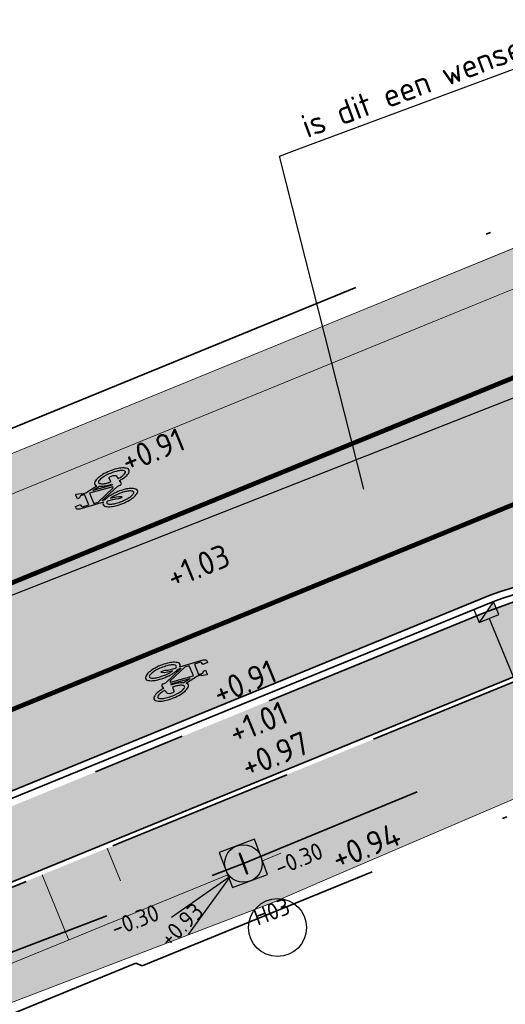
# Model space of a CAD drawing. Header units: metres. Extents: x 132493 to 134960, y 502695 to 503907.
# Tile 70 of 144: x 133284 to 133295, y 503102 to 503123. Entities that reach past the tile are written whole.
import ezdxf
from ezdxf import colors
from ezdxf.entities.mleader import LeaderData, LeaderLine
from ezdxf.enums import TextEntityAlignment as Align
from ezdxf.math import Vec2, Vec3

# ---------------------------------------------------------------- set-up
doc = ezdxf.new("R2010")
doc.units = ezdxf.units.M
for name, pattern in [('RI-HWA_KOLKAANSLUITING', [4.3, 2.5, -1.8]), ('RI-HWA_PVC', [6.4, 4, -2.4]), ('VH-OPSLUITBAND_100X200', [16, 8, -2, 4, -2]), ('VH-TROTTOIRBAND_130-150', [15, 5, -2, 2, -2, 2, -2]), ('VW-1-1_STREEP', [2, 1, -1]), ('XX-PROJECTGRENS', [18, 12, -3, 0, -3])]:
    doc.linetypes.add(name, pattern=pattern)
doc.layers.get('Defpoints').update_dxf_attribs({"color": 3})
for name, color, linetype, lineweight, plot in [('ARC-hoev-btt-300x300x45-grijs-nieuw', 8, 'Continuous', 18, False), ('ARC-hoev-fietsstrook-plateau-drempel-afalt rood', 241, 'Continuous', 18, False), ('ARC-hoev-gras zaaien', 73, 'Continuous', 35, False), ('ARC-hoev-nieuw-asfalt-streetprint', 215, 'Continuous', 35, False)]:
    doc.layers.add(name, color=color, linetype=linetype, lineweight=lineweight, plot=plot)
for name, color, linetype, lineweight in [('N-WE-GW-GRONDWERKLIJN_TEEN-G', 3, 'Continuous', 20), ('N-WE-GW-TALUDARCERING-S', 252, 'Continuous', 25), ('N-WE-GW-TALUDARCERING_KORT-G', 252, 'Continuous', 20), ('N-WE-GW-TALUDARCERING_LANG-G', 252, 'Continuous', 18), ('N-WE-KG-GRENS_WERKGRENS-G', 5, 'XX-PROJECTGRENS', 35), ('N-WE-RI-HWA_KOLKAANSLUITING_PVC_125-G', 160, 'RI-HWA_KOLKAANSLUITING', 25), ('N-WE-RI-HWA_PUTNUMMER-S', 150, 'Continuous', 25), ('N-WE-RI-HWA_RIOOLPUT-S', 150, 'Continuous', 25), ('N-WE-RI-HWA_STROOMRICHTING-S', 150, 'Continuous', 25), ('N-WE-RI-HWA_TRANSPORTLEIDING_PVC_200-G', 150, 'RI-HWA_PVC', 35), ('N-WE-RI-KOLK-S', 150, 'Continuous', 25), ('N-WE-VH-GOOT_TEGEL-G', 170, 'Continuous', 35), ('N-WE-VH-KANTOPSLUITING_OPSLUITBAND_100X200-G', 150, 'VH-OPSLUITBAND_100X200', 35), ('N-WE-VH-KANTOPSLUITING_TROTTOIRBAND_130 150-G', 210, 'VH-TROTTOIRBAND_130-150', 35), ('N-WE-VH-KANTOPSLUITING_VOORKANTBAND-G', 7, 'Continuous', 35), ('N-WE-VH-KANTVERHARDING-G', 2, 'Continuous', 18), ('N-WE-VW-MARKERING_LANGS_STREEP_11_010-G', 7, 'VW-1-1_STREEP', 13), ('N-WE-VW-MARKERING_SYMBOOL-S', 7, 'Continuous', 25), ('X-XX-AL-AANPIJLING-T25', 7, 'Continuous', 25), ('X-XX-AL-DETAIL1-T25', 7, 'Continuous', 25)]:
    doc.layers.add(name, color=color, linetype=linetype, lineweight=lineweight)
doc.styles.add('NLCS-ISO', font='NLCS-ISO.ttf')
doc.styles.add('NLCS-ISO-M200-T25', font='NLCS-ISO.ttf', dxfattribs={"height": 0.5})

# ---------------------------------------------------------------- blocks, each defined once
blk = doc.blocks.new('N-SRI-KOLK_TROTTOIR-SO')
blk.add_hatch(color=256).paths.add_polyline_path([(1.125000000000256, 1.499999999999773), (-1.124999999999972, 1.499999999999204), (-1.124999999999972, 5.684341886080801e-13)])
blk.add_line((-1.124999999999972, 0), (1.124999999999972, 1.499999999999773))
at = {"flags": 128}
blk.add_lwpolyline([(-1.124999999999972, 0), (1.124999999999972, 0), (1.124999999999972, 1.499999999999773), (-1.124999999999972, 1.499999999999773)], close=True, dxfattribs=at)
blk = doc.blocks.new('SRI-PUT_INSPECTIE-SO')
at = {"lineweight": -3, "flags": 128}
blk.add_lwpolyline([(-1.999999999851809, -2.000000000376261), (2.000000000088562, -2.000000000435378), (2.000000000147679, 1.999999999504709), (-2.00000000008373, 1.999999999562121)], close=True, dxfattribs=at)
at = {"lineweight": -3, "ltscale": 1.5}
blk.add_circle((0, -7.105427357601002e-14), 1.999999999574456, dxfattribs=at)
at = {"ltscale": 0.1, "style": 'NLCS-ISO'}
blk.add_text('I', height=2.5, dxfattribs=at).set_placement((-0.002795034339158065, -0.007140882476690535), align=Align.MIDDLE_CENTER)
blk = doc.blocks.new('*U373')
for q in [(-9.182450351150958, -2.73771903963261), (-8.161718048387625, -5.019846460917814)]:
    blk.add_line((-1.825701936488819, -0.8165858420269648), q)
blk.add_circle((1.023271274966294, -7.661121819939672), 3.090853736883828)
at = {"ltscale": 0.1, "style": 'NLCS-ISO'}
blk.add_attdef('PUTHGT', text='', height=1.8, rotation=24.09764379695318, dxfattribs=at).set_placement((-10.91351207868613, -4.911924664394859), align=Align.MIDDLE_LEFT)
blk.add_attdef('PUTNR', text='', height=1.8, dxfattribs=at).set_placement((1.023271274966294, -5.861121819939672), align=Align.MIDDLE_CENTER)
blk = doc.blocks.new('*U368')
at = {"ltscale": 0.1, "style": 'NLCS-ISO'}
for tag, p in [('MAT', (-1, 0.5000000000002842)), ('BOBL', (-142.0046382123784, -3.239999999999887))]:
    blk.add_attdef(tag, text='', height=1.8, dxfattribs=at).set_placement(p, align=Align.BOTTOM_RIGHT)
for tag, p in [('DIA', (1, 0.5000000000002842)), ('BOBR', (134.9815208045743, -3.24))]:
    blk.add_attdef(tag, text='', height=1.8, dxfattribs=at).set_placement(p, align=Align.BOTTOM_LEFT)
blk.add_attdef('JVA', text='', height=1.8, dxfattribs=at).set_placement((0, -0.9999999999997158), align=Align.TOP_CENTER)
blk = doc.blocks.new('*U375')
at = {"ltscale": 0.1, "style": 'NLCS-ISO'}
for tag, p in [('MAT', (-1, 0.5000000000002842)), ('BOBL', (-105.1972460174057, -3.239999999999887))]:
    blk.add_attdef(tag, text='', height=1.8, dxfattribs=at).set_placement(p, align=Align.BOTTOM_RIGHT)
for tag, p in [('DIA', (1, 0.5000000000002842)), ('BOBR', (101.6619406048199, -3.24))]:
    blk.add_attdef(tag, text='', height=1.8, dxfattribs=at).set_placement(p, align=Align.BOTTOM_LEFT)
blk.add_attdef('JVA', text='', height=1.8, dxfattribs=at).set_placement((0, -0.9999999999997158), align=Align.TOP_CENTER)
blk = doc.blocks.new('*U377')
at = {"layer": 'N-WE-GW-TALUDARCERING_KORT-G'}
blk.add_line((133286.253163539, 503105.1148303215), (133286.5370560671, 503104.4206365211), dxfattribs=at)
at = {"layer": 'N-WE-GW-TALUDARCERING_LANG-G'}
blk.add_line((133284.8647759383, 503104.5470452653), (133285.4325609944, 503103.1586576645), dxfattribs=at)
blk = doc.blocks.new('N-SVW-MARKERING_SYMBOOL_FIETS_1.35')
h = blk.add_hatch(color=256)
h.paths.add_polyline_path([(-0.04499837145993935, 1.349999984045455), (-0.06976901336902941, 1.349999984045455), (-0.06976901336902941, 1.35), (-0.0945396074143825, 1.35, 0.2360683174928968), (-0.1193102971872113, 1.325229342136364), (-0.131695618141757, 1.288073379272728), (-0.1832587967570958, 0.7663029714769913, 0.006813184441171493), (-0.1885121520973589, 0.7728116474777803, 0.2231196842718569), (-0.2307781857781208, 0.7926605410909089, 0.2231196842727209), (-0.2730442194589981, 0.7728116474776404, 0.09064812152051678), (-0.3271133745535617, 0.6765780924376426, 0.04745077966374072), (-0.3555239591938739, 0.5585754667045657, 0.03537354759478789), (-0.3670167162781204, 0.3963302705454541, 0.03537354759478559), (-0.3555239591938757, 0.2340850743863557, 0.04745077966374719), (-0.3271133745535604, 0.1160824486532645, 0.09064812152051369), (-0.2730442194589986, 0.01984889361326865, 0.2231196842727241), (-0.2307781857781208, -2.710505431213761e-20, 0.223119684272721), (-0.1885121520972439, 0.01984889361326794, 0.0906481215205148), (-0.1344429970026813, 0.116082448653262, 0.04745077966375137), (-0.1060324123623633, 0.2340850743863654, 0.03537354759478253), (-0.0945396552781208, 0.3963302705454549, 0.03537354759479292), (-0.1060324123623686, 0.5585754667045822, 0.04745077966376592), (-0.1344429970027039, 0.6765780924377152, 0.038863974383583), (-0.1533803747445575, 0.7202944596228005), (-0.1478054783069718, 0.7834766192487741), (0.01692823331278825, 0.3546412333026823), (0.01692823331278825, 0.2972477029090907, 0.5446649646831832), (0.05408419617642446, 0.2600917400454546), (0.1103382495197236, 0.2722041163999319, 0.008345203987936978), (0.1151182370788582, 0.2340850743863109, 0.04745077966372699), (0.1435288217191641, 0.1160824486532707, 0.09064812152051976), (0.1975979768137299, 0.01984889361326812, 0.2231196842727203), (0.2398640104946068, -2.710505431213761e-20, 0.2231196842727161), (0.2821300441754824, 0.01984889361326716, 0.09064812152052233), (0.336199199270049, 0.1160824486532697, 0.04745077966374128), (0.3646097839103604, 0.2340850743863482, 0.03537354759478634), (0.376102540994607, 0.3963302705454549, 0.03537354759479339), (0.3646097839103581, 0.5585754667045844, 0.04745077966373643), (0.3361991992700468, 0.6765780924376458, 0.09064812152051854), (0.2821300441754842, 0.7728116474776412, 0.22311968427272), (0.2398640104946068, 0.7926605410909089, 0.2231196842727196), (0.1975979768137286, 0.7728116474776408, 0.006813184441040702), (0.1923446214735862, 0.7663029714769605), (0.1407814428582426, 1.040366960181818), (0.1531667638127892, 1.139449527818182), (0.165552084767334, 1.127064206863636), (0.1903227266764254, 1.238532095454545, 0.5489458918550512), (0.1779374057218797, 1.25091741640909), (0.091240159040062, 1.25091741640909), (0.091240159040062, 1.201376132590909), (0.1226163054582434, 1.169999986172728), (0.1160108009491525, 1.077522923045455), (-0.1218602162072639, 1.077522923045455), (-0.1098166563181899, 1.214016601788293, -0.2817769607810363), (-0.06976901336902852, 1.238532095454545), (-0.04499837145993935, 1.238532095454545)])
h.paths.add_polyline_path([(0.1036254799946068, 0.9660550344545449), (0.04169887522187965, 0.4582568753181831), (0.01692823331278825, 0.4582568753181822), (-0.1403706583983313, 0.8677379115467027), (-0.131695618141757, 0.966055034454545)], flags=16)
h.paths.add_polyline_path([(0.1283961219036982, 0.8793577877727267), (0.1608345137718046, 0.7171658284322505, 0.03598583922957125), (0.1435288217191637, 0.6765780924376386, 0.04745077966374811), (0.1151182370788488, 0.5585754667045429, 0.02190482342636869), (0.1052926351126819, 0.4582568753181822), (0.07885483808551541, 0.4582568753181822)], flags=16)
h.paths.add_polyline_path([(-0.2051783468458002, 0.6923682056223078, -0.01664003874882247), (-0.1957776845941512, 0.677412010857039), (-0.2183928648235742, 0.5077981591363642), (-0.2431635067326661, 0.4458715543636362), (-0.2431635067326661, 0.3715596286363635, 0.7207592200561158), (-0.2307781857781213, 0.3591743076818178, 0.1622776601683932), (-0.2183928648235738, 0.3715596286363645), (-0.1936222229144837, 0.4211009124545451), (-0.1688515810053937, 0.5449541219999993), (-0.1643679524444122, 0.5957685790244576, -0.03090717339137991), (-0.1514351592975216, 0.5235743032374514, -0.02887400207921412), (-0.1440809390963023, 0.3963302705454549, -0.0288740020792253), (-0.1514351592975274, 0.2690862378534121, -0.03940657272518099), (-0.169473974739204, 0.177386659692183, -0.08052682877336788), (-0.2051783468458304, 0.1002923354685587, -0.249059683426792), (-0.2307781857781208, 0.08669724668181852, -0.2490596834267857), (-0.2563780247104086, 0.100292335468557, -0.08052682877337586), (-0.2920823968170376, 0.1773866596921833, -0.03940657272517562), (-0.3101212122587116, 0.269086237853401, -0.02887400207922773), (-0.3174754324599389, 0.3963302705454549, -0.02887400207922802), (-0.310121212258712, 0.5235743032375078, -0.03940657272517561), (-0.2920823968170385, 0.615273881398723, -0.08052682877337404), (-0.256378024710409, 0.692368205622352, -0.2490596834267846), (-0.2307781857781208, 0.7059632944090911, -0.2490596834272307)], flags=16)
h.paths.add_polyline_path([(0.2398640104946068, 0.7059632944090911, -0.2490596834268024), (0.2654638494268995, 0.6923682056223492, -0.08052682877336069), (0.3011682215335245, 0.6152738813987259, -0.03940657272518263), (0.3192070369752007, 0.5235743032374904, -0.02887400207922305), (0.3265612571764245, 0.3963302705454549, -0.02887400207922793), (0.3192070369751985, 0.2690862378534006, -0.03940657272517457), (0.301168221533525, 0.1773866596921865, -0.08052682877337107), (0.2654638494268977, 0.100292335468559, -0.2490596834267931), (0.2398640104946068, 0.08669724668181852, -0.2490596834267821), (0.214264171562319, 0.1002923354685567, -0.08052682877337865), (0.1785597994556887, 0.1773866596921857, -0.03940657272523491), (0.1605209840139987, 0.2690862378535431, -0.003097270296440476), (0.1590287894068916, 0.2826879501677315), (0.2398640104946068, 0.3096330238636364), (0.2646346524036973, 0.3591743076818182), (0.2646346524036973, 0.4334862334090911, 0.4142135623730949), (0.2398640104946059, 0.4582568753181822), (0.1549042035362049, 0.4582568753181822, -0.01484253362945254), (0.160520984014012, 0.5235743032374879, -0.0394065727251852), (0.1785597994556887, 0.6152738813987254, -0.08052682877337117), (0.2142641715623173, 0.6923682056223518, -0.2490596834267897)], flags=16)
at = {"flags": 128}
for points in [[(-0.1832587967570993, 0.7663029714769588), (-0.131695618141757, 1.288073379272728), (-0.1193102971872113, 1.325229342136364, -0.4142135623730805), (-0.06976901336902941, 1.349999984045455), (-0.04499837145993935, 1.349999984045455), (-0.04499837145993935, 1.238532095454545), (-0.06976901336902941, 1.238532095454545, 0.2817769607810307), (-0.1098166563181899, 1.214016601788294), (-0.1218602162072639, 1.077522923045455), (0.1160108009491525, 1.077522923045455), (0.1226163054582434, 1.169999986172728), (0.091240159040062, 1.201376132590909), (0.091240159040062, 1.25091741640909), (0.1779374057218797, 1.25091741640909, -0.5489458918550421), (0.1903227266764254, 1.238532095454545), (0.165552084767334, 1.127064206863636), (0.1531667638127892, 1.139449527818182), (0.1407814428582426, 1.040366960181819), (0.1923446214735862, 0.7663029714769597)], [(-0.1885121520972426, 0.7728116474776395, 0.22311968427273), (-0.2307781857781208, 0.7926605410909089, 0.2231196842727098), (-0.2730442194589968, 0.7728116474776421, 0.09064812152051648), (-0.3271133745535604, 0.676578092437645, 0.04745077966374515), (-0.3555239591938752, 0.558575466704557, 0.03537354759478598), (-0.3670167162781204, 0.3963302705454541, 0.0353735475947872), (-0.3555239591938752, 0.2340850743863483, 0.04745077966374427), (-0.3271133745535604, 0.1160824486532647, 0.09064812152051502), (-0.2730442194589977, 0.01984889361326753, 0.2231196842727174), (-0.2307781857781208, -2.710505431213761e-20, 0.2231196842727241), (-0.1885121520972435, 0.01984889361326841, 0.09064812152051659), (-0.1344429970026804, 0.1160824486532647, 0.04745077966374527), (-0.106032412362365, 0.2340850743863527, 0.03537354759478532), (-0.0945396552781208, 0.3963302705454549, 0.03537354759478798), (-0.1060324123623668, 0.5585754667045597, 0.04745077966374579), (-0.1344429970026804, 0.676578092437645, 0.03886397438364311), (-0.1533803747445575, 0.7202944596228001), (-0.1478054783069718, 0.7834766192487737), (0.01692823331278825, 0.3546412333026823), (0.01692823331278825, 0.2972477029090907, 0.544664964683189), (0.0540841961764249, 0.2600917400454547), (0.1103382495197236, 0.2722041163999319, 0.008345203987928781), (0.1151182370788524, 0.2340850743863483, 0.04745077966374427), (0.1435288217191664, 0.1160824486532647, 0.09064812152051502), (0.1975979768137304, 0.01984889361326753, 0.2231196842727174), (0.2398640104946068, -2.710505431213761e-20, 0.2231196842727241), (0.2821300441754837, 0.01984889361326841, 0.09064812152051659), (0.3361991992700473, 0.1160824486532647, 0.04745077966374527), (0.3646097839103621, 0.2340850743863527, 0.03537354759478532), (0.376102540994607, 0.3963302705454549, 0.03537354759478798), (0.3646097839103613, 0.5585754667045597, 0.04745077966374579), (0.3361991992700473, 0.676578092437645, 0.09064812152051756), (0.2821300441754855, 0.7728116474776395, 0.22311968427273), (0.2398640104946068, 0.7926605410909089, 0.2231196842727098), (0.1975979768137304, 0.7728116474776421)]]:
    blk.add_lwpolyline(points, format="xyb", dxfattribs=at)
blk.add_lwpolyline([(-0.1403706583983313, 0.8677379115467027), (0.01692823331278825, 0.4582568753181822), (0.04169887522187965, 0.4582568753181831), (0.1036254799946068, 0.966055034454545), (-0.131695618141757, 0.966055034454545)], close=True, dxfattribs=at)
for points in [[(0.1608345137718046, 0.7171658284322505, 0.03598583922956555), (0.1435288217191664, 0.676578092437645, 0.04745077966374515), (0.1151182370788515, 0.558575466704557, 0.02190482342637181), (0.1052926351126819, 0.4582568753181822), (0.07885483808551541, 0.4582568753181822), (0.1283961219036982, 0.8793577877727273)], [(-0.1643679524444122, 0.5957685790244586), (-0.1688515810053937, 0.5449541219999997), (-0.1936222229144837, 0.4211009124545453), (-0.2183928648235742, 0.3715596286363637, -0.1622776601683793), (-0.2307781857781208, 0.359174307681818, -0.7207592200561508), (-0.2431635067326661, 0.3715596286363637), (-0.2431635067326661, 0.4458715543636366), (-0.2183928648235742, 0.5077981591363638), (-0.1957776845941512, 0.6774120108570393, 0.01664003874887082), (-0.205178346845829, 0.6923682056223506, 0.2490596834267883), (-0.2307781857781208, 0.7059632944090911, 0.2490596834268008), (-0.2563780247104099, 0.6923682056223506, 0.08052682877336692), (-0.2920823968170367, 0.6152738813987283, 0.0394065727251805), (-0.3101212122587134, 0.523574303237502, 0.02887400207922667), (-0.3174754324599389, 0.3963302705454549, 0.02887400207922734), (-0.3101212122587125, 0.2690862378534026, 0.03940657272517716), (-0.2920823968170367, 0.1773866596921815, 0.08052682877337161), (-0.2563780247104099, 0.1002923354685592, 0.2490596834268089), (-0.2307781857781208, 0.08669724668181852, 0.2490596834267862), (-0.2051783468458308, 0.1002923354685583, 0.08052682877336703), (-0.169473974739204, 0.1773866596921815, 0.0394065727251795), (-0.1514351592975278, 0.2690862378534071, 0.02887400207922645), (-0.1440809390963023, 0.3963302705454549, 0.02887400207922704), (-0.1514351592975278, 0.523574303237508, 0.0309071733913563)], [(0.3265612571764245, 0.3963302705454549, 0.02887400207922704), (0.3192070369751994, 0.523574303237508, 0.0394065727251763), (0.3011682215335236, 0.6152738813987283, 0.08052682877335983), (0.2654638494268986, 0.6923682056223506, 0.2490596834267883), (0.2398640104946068, 0.7059632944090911, 0.2490596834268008), (0.2142641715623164, 0.6923682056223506, 0.08052682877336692), (0.17855979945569, 0.6152738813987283, 0.0394065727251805), (0.1605209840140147, 0.523574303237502, 0.01484253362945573), (0.1549042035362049, 0.4582568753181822), (0.2398640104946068, 0.4582568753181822, -0.4142135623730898), (0.2646346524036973, 0.4334862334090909), (0.2646346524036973, 0.359174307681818), (0.2398640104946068, 0.3096330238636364), (0.1590287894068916, 0.2826879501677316, 0.003097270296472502), (0.1605209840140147, 0.2690862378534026, 0.03940657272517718), (0.17855979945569, 0.1773866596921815, 0.0805268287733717), (0.2142641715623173, 0.1002923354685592, 0.2490596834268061), (0.2398640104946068, 0.08669724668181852, 0.2490596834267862), (0.2654638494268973, 0.1002923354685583, 0.08052682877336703), (0.3011682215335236, 0.1773866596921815, 0.0394065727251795), (0.3192070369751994, 0.2690862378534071, 0.02887400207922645)]]:
    blk.add_lwpolyline(points, format="xyb", close=True, dxfattribs=at)
for centre, radius, start, end in [((-0.4247008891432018, 0.5768019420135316), 0.3069282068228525, 38.12735981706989, 39.68880251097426), ((0.4337867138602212, 0.5768019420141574), 0.3069282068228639, 140.3111974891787, 141.8726401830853)]:
    blk.add_arc(centre, radius, start, end)

msp = doc.modelspace()

# ---------------------------------------------------------------- hatches: boundary and pattern name
at = {"layer": 'ARC-hoev-btt-300x300x45-grijs-nieuw', "transparency": 33554687}
h = msp.add_hatch(color=256, dxfattribs=at)
h.dxf.hatch_style = 1
edge = h.paths.add_edge_path()
edge.add_line((133135.2505421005, 503049.1669919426), (133157.2241655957, 503057.0703956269))
edge.add_line((133157.2241655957, 503057.0703956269), (133167.029410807, 503060.7732595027))
edge.add_line((133167.029410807, 503060.7732595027), (133183.833403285, 503067.0078878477))
edge.add_line((133183.833403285, 503067.0078878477), (133199.1193962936, 503072.7165984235))
edge.add_line((133199.1193962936, 503072.7165984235), (133219.8199311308, 503080.489894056))
edge.add_line((133219.8199311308, 503080.489894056), (133235.6725178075, 503086.5971897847))
edge.add_line((133235.6725178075, 503086.5971897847), (133255.1256253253, 503094.0916058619))
edge.add_line((133255.1256253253, 503094.0916058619), (133261.3058940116, 503096.6264176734))
edge.add_line((133261.3058940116, 503096.6264176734), (133294.3312946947, 503110.147028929))
edge.add_arc((133297.3027031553, 503102.8811338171), 7.850000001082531, 76.23251999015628, 112.24224679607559, ccw=False)
edge.add_line((133299.1708635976, 503110.5055994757), (133262.2777885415, 503095.4037730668))
edge.add_line((133262.2777885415, 503095.4037730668), (133255.6799154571, 503092.6976825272))
edge.add_line((133255.6799154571, 503092.6976825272), (133236.2159399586, 503085.199079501))
edge.add_line((133236.2159399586, 503085.199079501), (133219.434235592, 503078.7338361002))
edge.add_line((133219.434235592, 503078.7338361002), (133199.681061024, 503071.3251666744))
edge.add_line((133199.681061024, 503071.3251666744), (133185.1539783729, 503065.8998789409))
edge.add_line((133185.1539783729, 503065.8998789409), (133172.8628707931, 503061.3096389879))
edge.add_line((133172.8628707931, 503061.3096389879), (133157.2376659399, 503055.4742462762))
edge.add_line((133157.2376659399, 503055.4742462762), (133135.7588074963, 503047.7557085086))
edge.add_line((133135.7588074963, 503047.7557085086), (133135.2505421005, 503049.1669919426))
at = {"layer": 'ARC-hoev-fietsstrook-plateau-drempel-afalt rood', "transparency": 33554661}
h = msp.add_hatch(color=256, dxfattribs=at)
h.dxf.hatch_style = 1
edge = h.paths.add_edge_path()
edge.add_arc((133149.0776194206, 503000.8696931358), 56.25825287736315, 110.1159171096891, 133.7513410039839)
edge.add_line((133110.1733519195, 503041.5077170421), (133111.4100759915, 503040.2695677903))
edge.add_arc((133149.0816099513, 503000.861316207), 54.51747209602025, 110.17715446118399, 133.7092626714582, ccw=False)
edge.add_line((133130.2772272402, 503052.0330853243), (133150.5241478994, 503059.2650329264))
edge.add_line((133150.5241478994, 503059.2650329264), (133182.5914647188, 503071.2409006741))
edge.add_line((133182.5914647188, 503071.2409006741), (133214.6587815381, 503083.2167684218))
edge.add_line((133214.6587815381, 503083.2167684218), (133253.4997076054, 503098.1804476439))
edge.add_line((133253.4997076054, 503098.1804476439), (133272.0265401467, 503105.7791518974))
edge.add_line((133272.0265401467, 503105.7791518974), (133307.0222776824, 503120.0907582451))
edge.add_line((133307.0222776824, 503120.0907582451), (133329.3547136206, 503129.3598860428))
edge.add_arc((133660.9359506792, 502370.9141818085), 827.7596287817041, 112.2896803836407, 113.6142369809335, ccw=False)
edge.add_line((133346.9754044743, 503136.8219951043), (133346.3101329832, 503138.4406117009))
edge.add_arc((133702.0186108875, 502272.1485233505), 936.4777112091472, 112.3235595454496, 113.5464789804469)
edge.add_line((133327.9024450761, 503130.6516381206), (133306.3534346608, 503121.7079153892))
edge.add_line((133306.3534346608, 503121.7079153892), (133271.4173533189, 503107.4243601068))
edge.add_line((133271.4173533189, 503107.4243601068), (133252.853035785, 503099.8066915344))
edge.add_line((133252.853035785, 503099.8066915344), (133243.666094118, 503096.2673720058))
edge.add_line((133243.666094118, 503096.2673720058), (133214.038076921, 503084.8530163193))
edge.add_line((133214.038076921, 503084.8530163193), (133182.6732788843, 503073.0956490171))
edge.add_line((133182.6732788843, 503073.0956490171), (133149.9248116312, 503060.9092610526))
edge.add_line((133149.9248116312, 503060.9092610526), (133129.729249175, 503053.6961219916))
h = msp.add_hatch(color=256, dxfattribs=at)
h.dxf.hatch_style = 1
edge = h.paths.add_edge_path()
edge.add_arc((133149.173851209, 503000.7105829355), 52.1908531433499, 110.2361930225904, 133.6078747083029)
edge.add_line((133113.1768246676, 503038.5007831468), (133114.4135487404, 503037.2626338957))
edge.add_arc((133149.0945968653, 503000.8359778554), 50.29588819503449, 110.22674659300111, 133.5937405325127, ccw=False)
edge.add_line((133131.7054843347, 503048.0302056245), (133135.1058155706, 503049.2737790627))
edge.add_line((133135.1058155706, 503049.2737790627), (133135.0542947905, 503049.4146535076))
edge.add_line((133135.0542947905, 503049.4146535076), (133151.9283071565, 503055.4128413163))
edge.add_line((133151.9283071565, 503055.4128413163), (133184.0206554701, 503067.3980573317))
edge.add_line((133184.0206554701, 503067.3980573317), (133216.1130037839, 503079.3832733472))
edge.add_line((133216.1130037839, 503079.3832733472), (133230.1297807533, 503084.7833133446))
edge.add_line((133230.1297807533, 503084.7833133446), (133248.5044730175, 503091.8622640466))
edge.add_line((133248.5044730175, 503091.8622640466), (133255.0147672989, 503094.3703905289))
edge.add_line((133255.0147672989, 503094.3703905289), (133263.8148620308, 503097.97971323))
edge.add_line((133263.8148620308, 503097.97971323), (133273.58042457, 503101.9850185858))
edge.add_line((133273.58042457, 503101.9850185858), (133294.2177376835, 503110.4247064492))
edge.add_line((133294.2177376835, 503110.4247064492), (133308.6466107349, 503116.1633766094))
edge.add_line((133308.6466107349, 503116.1633766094), (133321.1890426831, 503121.3559249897))
edge.add_arc((133325.736119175, 503114.592302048), 8.149999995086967, 112.55533561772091, 123.91231497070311, ccw=False)
edge.add_line((133322.6099786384, 503122.1189045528), (133339.5162910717, 503129.3272883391))
edge.add_line((133339.5162910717, 503129.3272883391), (133348.5341186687, 503133.0298398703))
edge.add_line((133348.5341186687, 503133.0298398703), (133347.9257923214, 503134.5096856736))
edge.add_line((133347.9257923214, 503134.5096856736), (133338.932061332, 503130.7613575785))
edge.add_line((133338.932061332, 503130.7613575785), (133324.7247322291, 503124.7297793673))
edge.add_line((133324.7247322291, 503124.7297793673), (133307.9749540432, 503117.8212748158))
edge.add_line((133307.9749540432, 503117.8212748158), (133290.986708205, 503110.831991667))
edge.add_line((133290.986708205, 503110.831991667), (133272.9740306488, 503103.4656559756))
edge.add_line((133272.9740306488, 503103.4656559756), (133263.6987775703, 503099.6614490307))
edge.add_line((133263.6987775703, 503099.6614490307), (133254.4235244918, 503095.8572420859))
edge.add_line((133254.4235244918, 503095.8572420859), (133234.9845134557, 503088.3682567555))
edge.add_line((133234.9845134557, 503088.3682567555), (133227.5121445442, 503085.4894857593))
edge.add_line((133227.5121445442, 503085.4894857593), (133215.5455024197, 503080.8792714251))
edge.add_line((133215.5455024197, 503080.8792714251), (133183.462922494, 503068.8977035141))
edge.add_line((133183.462922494, 503068.8977035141), (133151.3803425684, 503056.9161356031))
edge.add_line((133151.3803425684, 503056.9161356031), (133131.1215066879, 503049.6799407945))
at = {"layer": 'ARC-hoev-gras zaaien', "transparency": 33554623}
h = msp.add_hatch(color=256, dxfattribs=at)
h.dxf.hatch_style = 1
edge = h.paths.add_edge_path()
edge.add_line((133044.3094053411, 503023.3810425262), (133040.6147527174, 503022.3720987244))
edge.add_line((133040.6147527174, 503022.3720987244), (132963.3332375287, 502994.9680901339))
edge.add_line((132963.3332375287, 502994.9680901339), (132943.1313250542, 502987.7010206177))
edge.add_line((132943.1313250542, 502987.7010206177), (132911.7394164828, 502976.1370917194))
edge.add_line((132911.7394164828, 502976.1370917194), (132911.4612885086, 502976.8943840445))
edge.add_line((132911.4612885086, 502976.8943840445), (132942.5208133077, 502988.3290478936))
edge.add_line((132942.5208133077, 502988.3290478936), (132970.6246144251, 502998.4072050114))
edge.add_line((132970.6246144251, 502998.4072050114), (133038.368249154, 503022.471557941))
edge.add_line((133038.368249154, 503022.471557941), (133038.1059999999, 503023.2249999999))
edge.add_line((133038.1059999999, 503023.2249999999), (133047.748, 503026.616))
edge.add_line((133047.748, 503026.616), (133047.9894989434, 503025.935777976))
edge.add_line((133047.9894989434, 503025.935777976), (133127.6866354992, 503053.755246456))
edge.add_line((133127.6866354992, 503053.755246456), (133134.8985067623, 503056.4384517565))
edge.add_line((133134.8985067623, 503056.4384517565), (133149.6508293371, 503061.6609081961))
edge.add_line((133149.6508293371, 503061.6609081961), (133181.9466400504, 503073.7221093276))
edge.add_line((133181.9466400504, 503073.7221093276), (133199.629922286, 503080.2760638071))
edge.add_line((133199.629922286, 503080.2760638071), (133213.7543262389, 503085.6010153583))
edge.add_line((133213.7543262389, 503085.6010153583), (133233.1558703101, 503093.0755663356))
edge.add_line((133233.1558703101, 503093.0755663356), (133252.5574143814, 503100.5501173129))
edge.add_line((133252.5574143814, 503100.5501173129), (133257.9341504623, 503102.7553635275))
edge.add_line((133257.9341504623, 503102.7553635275), (133289.067585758, 503115.5031302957))
edge.add_line((133289.067585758, 503115.5031302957), (133322.7946553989, 503129.3964013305))
edge.add_line((133322.7946553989, 503129.3964013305), (133334.4565246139, 503134.3537154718))
edge.add_line((133334.4565246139, 503134.3537154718), (133353.9935656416, 503142.44732903))
edge.add_arc((133874.078580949, 501859.3957620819), 1384.452869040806, 110.68549416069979, 112.06517551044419, ccw=False)
edge.add_arc((133543.4399894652, 502717.1634261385), 465.2314050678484, 107.23389804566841, 109.90622373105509, ccw=False)
edge.add_line((133405.6044053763, 503161.5074505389), (133415.8725093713, 503164.4926783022))
edge.add_line((133415.8725093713, 503164.4926783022), (133424.3666505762, 503166.6323808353))
edge.add_arc((133423.2482539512, 503166.6893353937), 1.119845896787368, 293.1580167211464, 357.0847200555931, ccw=False)
edge.add_line((133423.6886538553, 503165.6597224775), (133416.1352514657, 503163.7349268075))
edge.add_line((133416.1352514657, 503163.7349268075), (133405.8421951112, 503160.7436071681))
edge.add_arc((133727.9458621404, 502167.9539437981), 1043.734682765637, 107.9752925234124, 109.1640586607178)
edge.add_arc((133874.078580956, 501859.3957620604), 1383.652869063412, 110.6857195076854, 112.0490643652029)
edge.add_line((133354.6546910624, 503141.8520321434), (133335.0465, 503133.7495))
edge.add_line((133335.0465, 503133.7495), (133323.1004101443, 503128.6571344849))
edge.add_line((133323.1004101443, 503128.6571344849), (133289.3716051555, 503114.7631479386))
edge.add_line((133289.3716051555, 503114.7631479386), (133258.907064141, 503102.2897263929))
edge.add_line((133258.907064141, 503102.2897263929), (133252.853035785, 503099.8066915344))
edge.add_line((133252.853035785, 503099.8066915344), (133233.445556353, 503092.3298539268))
edge.add_line((133233.445556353, 503092.3298539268), (133214.038076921, 503084.8530163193))
edge.add_line((133214.038076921, 503084.8530163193), (133200.7851276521, 503079.9260968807))
edge.add_line((133200.7851276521, 503079.9260968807), (133181.8111879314, 503072.8173645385))
edge.add_line((133181.8111879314, 503072.8173645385), (133149.9248116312, 503060.9092610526))
edge.add_line((133149.9248116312, 503060.9092610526), (133135.1666856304, 503055.6847081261))
edge.add_line((133135.1666856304, 503055.6847081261), (133129.729249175, 503053.6961219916))
edge.add_arc((133149.0774722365, 503000.8699292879), 56.2579805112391, 110.115859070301, 133.7513990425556)
edge.add_line((133110.17335192, 503041.5077170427), (133098.8758141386, 503030.2231833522))
edge.add_arc((133081.2083273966, 503047.9110297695), 24.9999999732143, 274.4320532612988, 314.96700573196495, ccw=False)
edge.add_arc((133081.2083273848, 503047.9110297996), 25.00000000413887, 264.3639724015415, 274.43205328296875, ccw=False)
edge.add_line((133078.7531103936, 503023.0318837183), (133062.8304569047, 503024.6032225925))
edge.add_arc((133057.2066288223, 502968.8812143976), 56.00508583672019, 84.23685191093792, 103.3139484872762)
h = msp.add_hatch(color=256, dxfattribs=at)
h.dxf.hatch_style = 1
edge = h.paths.add_edge_path()
edge.add_line((133138.9743539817, 503048.8659212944), (133150.8292877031, 503053.005459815))
edge.add_line((133150.8292877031, 503053.005459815), (133185.2585333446, 503065.8321799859))
edge.add_line((133185.2585333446, 503065.8321799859), (133232.0345904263, 503083.4810272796))
edge.add_line((133232.0345904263, 503083.4810272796), (133255.7168681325, 503092.6047543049))
edge.add_line((133255.7168681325, 503092.6047543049), (133274.3005173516, 503100.2267616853))
edge.add_line((133274.3005173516, 503100.2267616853), (133288.0673769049, 503105.8567580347))
edge.add_line((133288.0673769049, 503105.8567580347), (133299.3332492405, 503110.4639685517))
edge.add_line((133299.3332492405, 503110.4639685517), (133302.1805044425, 503109.2760643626))
edge.add_line((133302.1805044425, 503109.2760643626), (133291.0719690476, 503104.5119020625))
edge.add_line((133291.0719690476, 503104.5119020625), (133289.7707275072, 503103.953833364))
edge.add_line((133289.7707275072, 503103.953833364), (133275.0635808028, 503098.329850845))
edge.add_line((133275.0635808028, 503098.329850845), (133256.2711582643, 503091.2108309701))
edge.add_line((133256.2711582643, 503091.2108309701), (133232.7199630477, 503082.137604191))
edge.add_line((133232.7199630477, 503082.137604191), (133231.0186002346, 503078.4167231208))
edge.add_line((133231.0186002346, 503078.4167231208), (133227.3801294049, 503080.0804040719))
edge.add_line((133227.3801294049, 503080.0804040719), (133187.2002786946, 503064.9561534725))
edge.add_line((133187.2002786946, 503064.9561534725), (133153.0927319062, 503052.2183409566))
edge.add_line((133153.0927319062, 503052.2183409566), (133136.7266914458, 503046.4594422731))
edge.add_arc((133134.7213979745, 503050.5852987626), 4.587362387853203, 295.9211810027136, 337.9875891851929)
at = {"layer": 'ARC-hoev-nieuw-asfalt-streetprint', "transparency": 33554534}
h = msp.add_hatch(color=256, dxfattribs=at)
h.dxf.hatch_style = 1
edge = h.paths.add_edge_path()
edge.add_arc((133149.1780387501, 503000.7041217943), 52.19841975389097, 110.24286996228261, 133.6063113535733, ccw=False)
edge.add_line((133131.1173696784, 503049.6784748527), (133151.3803425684, 503056.9161356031))
edge.add_line((133151.3803425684, 503056.9161356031), (133183.462922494, 503068.8977035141))
edge.add_line((133183.462922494, 503068.8977035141), (133215.5455024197, 503080.8792714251))
edge.add_line((133215.5455024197, 503080.8792714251), (133254.4235244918, 503095.8572420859))
edge.add_line((133254.4235244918, 503095.8572420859), (133272.9740306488, 503103.4656559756))
edge.add_line((133272.9740306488, 503103.4656559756), (133308.9993857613, 503118.1983273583))
edge.add_line((133308.9993857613, 503118.1983273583), (133336.4492460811, 503129.7134283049))
edge.add_line((133336.4492460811, 503129.7134283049), (133347.9257923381, 503134.5096856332))
edge.add_line((133347.9257923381, 503134.5096856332), (133346.9754044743, 503136.8219951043))
edge.add_line((133346.9754044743, 503136.8219951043), (133335.4504452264, 503132.0053922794))
edge.add_line((133335.4504452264, 503132.0053922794), (133308.0467550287, 503120.5097211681))
edge.add_line((133308.0467550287, 503120.5097211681), (133272.0265401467, 503105.7791518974))
edge.add_line((133272.0265401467, 503105.7791518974), (133253.4997076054, 503098.1804476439))
edge.add_line((133253.4997076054, 503098.1804476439), (133214.6587815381, 503083.2167684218))
edge.add_line((133214.6587815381, 503083.2167684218), (133182.5914647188, 503071.2409006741))
edge.add_line((133182.5914647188, 503071.2409006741), (133150.5241478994, 503059.2650329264))
edge.add_line((133150.5241478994, 503059.2650329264), (133130.2772272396, 503052.0330853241))
edge.add_arc((133149.0890969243, 503000.8493080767), 54.53132580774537, 110.1801863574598, 133.7062307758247)
edge.add_line((133111.4100759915, 503040.2695677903), (133100.1125382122, 503028.9850341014))
edge.add_line((133100.1125382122, 503028.9850341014), (133096.8157860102, 503025.692076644))
edge.add_line((133096.8157860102, 503025.692076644), (133098.5961480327, 503023.936889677))
edge.add_line((133098.5961480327, 503023.936889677), (133101.8792868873, 503027.2162494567))
edge.add_line((133101.8792868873, 503027.2162494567), (133113.1768246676, 503038.5007831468))

# ---------------------------------------------------------------- linework, layer by layer
at = {"layer": 'Defpoints', "flags": 128}
msp.add_lwpolyline([(133096.8012208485, 503024.6545968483, 0.04858485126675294), (133100.995912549, 503028.100641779), (133102.2152976, 503029.4820707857, -0.07824773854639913), (133125.2247825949, 503048.6665810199), (133159.674, 503061.519), (133335.937661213, 503130.8542534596)], format="xyb", dxfattribs=at)
at = {"layer": 'N-WE-GW-GRONDWERKLIJN_TEEN-G', "flags": 128}
for points in [[(133289.9492436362, 503105.0057678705), (133289.5604266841, 503104.8467600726)], [(133288.8195818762, 503104.5437894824), (133274.8690116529, 503098.8386641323), (133256.2711582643, 503091.2108309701), (133217.3189441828, 503076.2042774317), (133153.0927319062, 503052.2183409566), (133140.6646166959, 503047.7987861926), (133136.6043992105, 503046.3942257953)]]:
    msp.add_lwpolyline(points, dxfattribs=at)
at = {"layer": 'N-WE-KG-GRENS_WERKGRENS-G', "flags": 128}
for points in [[(133128.2300207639, 503054.5320335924), (133134.7308949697, 503056.9095415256), (133137.1726162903, 503057.7542118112), (133149.4795904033, 503062.1306876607), (133213.5769820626, 503086.0685147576), (133252.3726510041, 503101.0147584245), (133270.8706017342, 503108.6016169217), (133306.8845455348, 503123.329621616), (133329.2479074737, 503132.6181435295), (133334.2467540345, 503134.8077616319, -0.009844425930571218), (133384.8637774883, 503155.0667564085, 0.0002674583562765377), (133395.2450931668, 503158.7599327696), (133404.4047577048, 503161.7069303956), (133414.3680779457, 503164.4651842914), (133423.3375518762, 503166.665003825), (133422.7640556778, 503168.0921528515), (133426.0535146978, 503169.4217021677), (133426.8625576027, 503167.4200363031), (133431.5381101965, 503168.3037502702), (133432.8605034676, 503169.7050978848, -0.01252502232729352), (133446.1950836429, 503172.024689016), (133446.4274399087, 503171.1419565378), (133453.6951711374, 503172.4352029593), (133464.2441775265, 503174.5581261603), (133468.7507191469, 503175.6983460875), (133481.3466587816, 503179.8027244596), (133494.5838262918, 503184.5239476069), (133505.9859397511, 503189.2401041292), (133509.7453047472, 503190.5054281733), (133516.5469371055, 503192.9082903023), (133520.2490062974, 503182.1618742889), (133500.0104023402, 503174.4274569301), (133496.1304450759, 503172.7271114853), (133491.3793823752, 503168.1817010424), (133490.5712790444, 503170.4471541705)], [(132713.8574613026, 502831.0580347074, 0.005570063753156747), (132736.3364398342, 502852.2821149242, 0.02528372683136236), (132742.3564131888, 502859.0920275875, 0.02378065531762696), (132764.8374316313, 502894.8777678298), (132764.3316825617, 502900.7720262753), (132769.1033134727, 502908.8440283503), (132770.1472463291, 502910.6100132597, -0.1999422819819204), (132792.8395207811, 502927.5846064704), (132821.6574329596, 502934.8682218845), (132821.8774908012, 502934.9238406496, -0.3826627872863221), (132824.7147034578, 502933.4345395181), (132826.4403593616, 502928.7457023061), (132836.0126593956, 502932.3790914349), (132835.1422824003, 502934.6408631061, -0.4190667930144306), (132837.1916569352, 502939.0343225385), (132839.9460323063, 502940.0107226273), (132859.0093786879, 502946.7684991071), (132896.4310291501, 502960.6877564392), (132897.8682955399, 502961.2223582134, -0.414545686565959), (132902.241647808, 502959.2173635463), (132903.1718656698, 502956.771019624), (132912.9374155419, 502960.2426878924), (132911.7843959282, 502963.3955454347, -0.4150905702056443), (132913.474181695, 502967.0613674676), (132914.7767187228, 502967.5397454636), (132938.3614250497, 502976.2016140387), (132937.6224978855, 502978.218195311), (133021.3873068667, 503008.0323382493), (133021.6649358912, 503007.2559797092), (133025.6326239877, 503008.6090530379), (133041.138442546, 503014.1171993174, -0.1103685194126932), (133061.9198871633, 503016.654221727), (133077.9674409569, 503015.0705569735), (133083.2493027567, 503014.5493125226, -0.006082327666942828), (133083.442742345, 503014.5278438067, -0.2579390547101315), (133089.7072472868, 503009.9835794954), (133098.6401080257, 503013.1295457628, -0.265135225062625), (133100.7363959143, 503020.7744244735), (133115.8269476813, 503035.8476061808, -0.1102594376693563), (133133.4898386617, 503047.0494830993), (133134.6884052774, 503047.4809715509), (133135.5872467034, 503044.9842156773), (133140.9956119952, 503046.8551439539), (133153.4352097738, 503051.2787820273), (133217.6736325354, 503075.2692786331), (133227.6286606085, 503079.1045076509), (133231.4393499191, 503077.3620802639), (133233.221242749, 503081.2590805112), (133256.6406850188, 503090.2815487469), (133275.2480078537, 503097.9132657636), (133286.8641141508, 503102.663705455), (133286.9959372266, 503102.611572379), (133301.2143453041, 503108.4141632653), (133308.6707664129, 503105.028186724), (133316.0634265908, 503108.0857307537), (133318.7108270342, 503114.6835351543), (133331.4339915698, 503120.1368624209), (133350.4881779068, 503128.3037546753), (133350.949471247, 503129.2663756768, -0.0005797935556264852), (133353.8959263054, 503130.4761869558, -0.007004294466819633), (133389.706913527, 503144.5492659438), (133398.1815961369, 503145.8738086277), (133401.0319163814, 503146.3192967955), (133400.8006422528, 503151.1583812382, -0.0522661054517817), (133447.2343836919, 503162.6708405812), (133447.9712047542, 503161.9662686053), (133449.108795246, 503158.5337313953), (133471.022142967, 503165.2937241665, 0.09025762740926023), (133473.9172051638, 503167.2191786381, 0.00453534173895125), (133476.4858831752, 503167.8750114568), (133478.7565008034, 503166.4598963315, 0.01475269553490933), (133490.5712790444, 503170.4471541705)]]:
    msp.add_lwpolyline(points, format="xyb", dxfattribs=at)
at = {"layer": 'N-WE-RI-HWA_KOLKAANSLUITING_PVC_125-G', "flags": 128}
msp.add_lwpolyline([(133294.3881642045, 503110.0079454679), (133295.4669557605, 503107.3902542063)], dxfattribs=at)
at = {"layer": 'N-WE-RI-HWA_TRANSPORTLEIDING_PVC_200-G', "flags": 128}
for points in [[(133289.1550839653, 503104.7890330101), (133330.4687210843, 503121.8150297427)], [(133230.5249999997, 503079.7419999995), (133231.9807278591, 503082.9256773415), (133289.1550839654, 503104.7890330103)]]:
    msp.add_lwpolyline(points, dxfattribs=at)
at = {"layer": 'N-WE-VH-GOOT_TEGEL-G', "flags": 128}
msp.add_lwpolyline([(133309.357738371, 503106.2959574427), (133300.7162523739, 503110.281821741, 0.2080168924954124), (133294.2177376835, 503110.4247064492), (133285.8738755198, 503107.0124602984), (133273.58042457, 503101.9850185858), (133255.0147672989, 503094.3703905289), (133216.1130037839, 503079.3832733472), (133151.9283071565, 503055.4128413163), (133139.5392326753, 503051.007169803), (133137.1277436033, 503050.1729578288), (133135.0542947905, 503049.4146535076)], format="xyb", dxfattribs=at)
at = {"layer": 'N-WE-VH-KANTOPSLUITING_OPSLUITBAND_100X200-G', "flags": 128}
msp.add_lwpolyline([(133299.3332492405, 503110.4639685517), (133286.5930699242, 503105.253836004), (133274.3005173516, 503100.2267616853), (133255.7168681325, 503092.6047543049), (133216.7869116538, 503077.6067756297), (133152.5790151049, 503053.6276793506), (133140.1681237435, 503049.2142495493), (133137.764668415, 503048.3828167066), (133135.7068913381, 503047.6302438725)], dxfattribs=at)
at = {"layer": 'N-WE-VH-KANTOPSLUITING_TROTTOIRBAND_130 150-G', "flags": 128}
msp.add_lwpolyline([(133299.1708635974, 503110.5055994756, 0.1584279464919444), (133294.3312946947, 503110.147028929)], format="xyb", dxfattribs=at)
msp.add_lwpolyline([(133294.3312946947, 503110.147028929), (133285.9874325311, 503106.7347827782), (133273.6941234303, 503101.7073990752), (133255.1256253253, 503094.0916058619), (133216.2194102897, 503079.1027737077), (133152.0310505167, 503055.1309736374), (133139.638531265, 503050.7240771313), (133137.2283106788, 503049.8903039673), (133135.1573363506, 503049.1329046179)], dxfattribs=at)
at = {"layer": 'N-WE-VH-KANTOPSLUITING_VOORKANTBAND-G', "flags": 128}
msp.add_lwpolyline([(133308.6407484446, 503106.4614799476), (133300.6534263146, 503110.1456127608, 0.2080168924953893), (133294.2745161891, 503110.2858676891), (133285.9306540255, 503106.8736215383), (133273.6372740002, 503101.8462088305), (133255.0701963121, 503094.2309981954), (133216.1662070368, 503079.2430235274), (133151.9796788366, 503055.2719074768), (133139.5888819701, 503050.8656234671), (133137.1780271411, 503050.0316308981), (133135.1058155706, 503049.2737790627)], format="xyb", dxfattribs=at)
msp.add_lwpolyline([(133299.1708635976, 503110.5055994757), (133286.5552175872, 503105.3463951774), (133274.2626177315, 503100.3193015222), (133255.6799154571, 503092.6976825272), (133216.7514428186, 503077.7002755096), (133152.5447673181, 503053.7216352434), (133140.1350242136, 503049.3086137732), (133137.7311460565, 503048.4770346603), (133135.6725441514, 503047.7241601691)], dxfattribs=at)
at = {"layer": 'N-WE-VH-KANTVERHARDING-G', "flags": 128}
for points in [[(133047.9900735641, 503025.9359785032), (133127.3701396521, 503053.637492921), (133134.8985067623, 503056.4384517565), (133137.3381139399, 503057.2823906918), (133149.6508293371, 503061.6609081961), (133213.7543262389, 503085.6010153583), (133252.5574143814, 503100.5501173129), (133271.0600998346, 503108.1389177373), (133307.0750716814, 503122.867342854), (133329.4441249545, 503132.1582286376), (133334.4473651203, 503134.3497712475)], [(133129.7292491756, 503053.6961219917), (133135.1666856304, 503055.6847081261), (133137.6029101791, 503056.5274769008), (133149.9248116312, 503060.9092610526), (133214.038076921, 503084.8530163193), (133252.853035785, 503099.8066915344), (133271.3632967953, 503107.3985990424), (133307.3799135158, 503122.1276968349), (133329.7580729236, 503131.4223648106), (133334.7683428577, 503133.6169866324)], [(133251.3725442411, 503089.2704474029), (133289.7707275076, 503103.9538333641), (133291.0469834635, 503104.5011863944), (133302.1805044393, 503109.2760643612)]]:
    msp.add_lwpolyline(points, dxfattribs=at)
at = {"layer": 'N-WE-VW-MARKERING_LANGS_STREEP_11_010-G', "ltscale": 4, "const_width": 0.1, "flags": 128}
for points in [[(133096.8157860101, 503025.6920766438), (133110.6252274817, 503039.4856226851, -0.1089811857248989), (133130.3303249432, 503052.0525868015), (133135.7533269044, 503054.0358939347), (133138.1821519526, 503054.8761029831), (133150.5241478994, 503059.2650329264), (133214.6587815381, 503083.2167684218), (133253.4997076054, 503098.1804476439), (133272.0265401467, 503105.7791518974), (133308.0467550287, 503120.5097211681), (133330.4448341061, 503129.8126626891), (133335.4504452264, 503132.0053922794, -0.002259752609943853), (133346.9754044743, 503136.8219951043)], [(133098.5985160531, 503023.9392549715), (133112.3919761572, 503037.7168380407, -0.1089811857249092), (133131.1890046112, 503049.7046793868), (133136.5913858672, 503051.6804450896), (133139.0096402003, 503052.5169973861), (133151.3803425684, 503056.9161356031), (133215.5455024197, 503080.8792714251), (133254.4235244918, 503095.8572420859), (133272.9740306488, 503103.4656559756), (133308.9993857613, 503118.1983273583), (133331.4259215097, 503127.5130882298), (133336.4492460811, 503129.7134283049, -0.002254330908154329), (133347.9257923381, 503134.5096856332)]]:
    msp.add_lwpolyline(points, format="xyb", dxfattribs=at)

# ---------------------------------------------------------------- block references
at = {"layer": 'N-WE-GW-TALUDARCERING-S'}
msp.add_blockref('*U377', (0, 0), dxfattribs=at)
at = {"layer": 'N-WE-RI-HWA_PUTNUMMER-S', "xscale": 0.2, "yscale": 0.2, "zscale": 0.2, "rotation": 20.42787927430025}
msp.add_blockref('*U373', (133289.1550839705, 503104.7890330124), dxfattribs=at).add_auto_attribs({'PUTNR': 'H03', 'PUTHGT': '+0.93'})
at = {"layer": 'N-WE-RI-HWA_RIOOLPUT-S', "xscale": 0.2, "yscale": 0.2, "zscale": 0.2, "rotation": 20.42787927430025}
msp.add_blockref('SRI-PUT_INSPECTIE-SO', (133289.1550839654, 503104.7890330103), dxfattribs=at)
at = {"layer": 'N-WE-RI-HWA_STROOMRICHTING-S'}
ref = msp.add_blockref('*U375', (133310.1327458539, 503113.434255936), dxfattribs=dict(at, xscale=0.1999999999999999, yscale=0.1999999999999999, zscale=0.1999999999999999, rotation=22.39732591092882))
ref.add_attrib('BOBL', '-0.30', dxfattribs={"layer": '0', "ltscale": 0.1, "height": 0.3599999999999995, "rotation": 22.39732590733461, "style": 'NLCS-ISO'}).set_placement((133290.9273380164, 503104.8185356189), align=Align.BOTTOM_RIGHT)
ref = msp.add_blockref('*U368', (133261.0259008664, 503094.0461693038), dxfattribs=dict(at, xscale=0.1999999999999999, yscale=0.1999999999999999, zscale=0.1999999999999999, rotation=21.01323832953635))
ref.add_attrib('BOBR', '-0.30', dxfattribs={"layer": '0', "ltscale": 0.1, "height": 0.3599999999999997, "rotation": 21.01323832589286, "style": 'NLCS-ISO'}).set_placement((133286.4592482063, 503103.1216960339), align=Align.BOTTOM_LEFT)
at = {"layer": 'N-WE-RI-KOLK-S', "xscale": 0.2, "yscale": 0.2, "zscale": 0.2, "rotation": 202.2422467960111}
msp.add_blockref('N-SRI-KOLK_TROTTOIR-SO', (133294.2745161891, 503110.2858676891), dxfattribs=at)
at = {"layer": 'N-WE-VW-MARKERING_SYMBOOL-S'}
for p, rotation in [((133286.8108157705, 503112.9463742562), 112.2422467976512), ((133287.1579403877, 503108.5145848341), 292.2422467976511)]:
    msp.add_blockref('N-SVW-MARKERING_SYMBOOL_FIETS_1.35', p, dxfattribs=dict(at, rotation=rotation))

# ---------------------------------------------------------------- texts
at = {"layer": 'X-XX-AL-DETAIL1-T25', "char_height": 0.4999999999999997, "attachment_point": 1, "rotation": 22.359066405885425, "style": 'NLCS-ISO-M200-T25'}
for s, insert in [('+0.91', (133286.4906377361, 503113.5613088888)), ('+1.03', (133287.4653541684, 503111.0938344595)), ('+0.91', (133288.4456344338, 503108.6216331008)), ('+1.01', (133288.7846090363, 503107.7810846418)), ('+0.97', (133289.0499158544, 503107.0614643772)), ('+0.94', (133290.9748448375, 503105.1015930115))]:
    msp.add_mtext_dynamic_manual_height_columns(s, width=2.253737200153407, gutter_width=2.499999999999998, heights=[0], dxfattribs=dict(at, insert=insert))

# ---------------------------------------------------------------- leaders
at = {"layer": 'Defpoints'}
ml = msp.add_multileader_mtext('Standard', dxfattribs=at)
ml.set_content('is dit een wenselijke hoogte?', color=256, style='NLCS-ISO-M200-T25')
ml.set_leader_properties(color=256, linetype='ByLayer', lineweight=-1)
ml.build(insert=Vec2(0, 0))
ml.multileader.update_dxf_attribs({"text_left_attachment_type": 5, "text_right_attachment_type": 5, "dogleg_length": 0.4999999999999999, "arrow_head_size": 0.5})
ctx = ml.context
ctx.base_point, ctx.char_height, ctx.arrow_head_size, ctx.landing_gap_size, ctx.plane_origin, ctx.plane_x_axis, ctx.plane_y_axis = Vec3(133290.394691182, 503120.0293559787), 0.5, 0.5, 0.18, Vec3(133260.0512330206, 503082.2570871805), Vec3(0.937112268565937, 0.3490280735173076), Vec3(-0.3490280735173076, 0.937112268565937)
ctx.left_attachment, ctx.right_attachment = 5, 5
notes = []
notes.append((ctx, [(0, (1, 1, 0), (133289.9261350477, 503119.8548419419), (0.9371122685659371, 0.3490280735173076), 0.4999999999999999, [(0, [(133291.8454635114, 503112.2758082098)], 0, [])])]))
ctx.mtext.insert, ctx.mtext.text_direction, ctx.mtext.rotation, ctx.mtext.flow_direction = Vec3(133290.3365031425, 503120.7013040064), Vec3(0.9371122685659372, 0.3490280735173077), 0.3565337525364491, 5
at = {"layer": 'X-XX-AL-AANPIJLING-T25'}
ml = msp.add_multileader_mtext('Standard', dxfattribs=at)
ml.set_content('banden verlaagd aanbrengen', color=256, style='NLCS-ISO-M200-T25')
ml.set_leader_properties(color=256, linetype='ByLayer', lineweight=-1)
ml.build(insert=Vec2(0, 0))
ml.multileader.update_dxf_attribs({"text_left_attachment_type": 5, "text_right_attachment_type": 5, "dogleg_length": 0.5, "arrow_head_size": 0.5})
ctx = ml.context
ctx.base_point, ctx.char_height, ctx.arrow_head_size, ctx.landing_gap_size, ctx.plane_origin, ctx.plane_x_axis, ctx.plane_y_axis = Vec3(133286.4780515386, 503097.2409037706), 0.5, 0.5, 0.18, Vec3(133265.2621887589, 503061.7332566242), Vec3(0.9371122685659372, 0.3490280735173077), Vec3(-0.3490280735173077, 0.9371122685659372)
ctx.left_attachment, ctx.right_attachment = 5, 5
notes.append((ctx, [(1, (1, 1, 0), (133295.3899892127, 503100.5601607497), (-0.937112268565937, -0.3490280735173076), 0.5, [(1, [(133317.9592159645, 503116.6596668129), (133297.478558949, 503110.8792007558)], 0, [])])]))
ctx.mtext.insert, ctx.mtext.text_direction, ctx.mtext.rotation, ctx.mtext.flow_direction = Vec3(133286.4198634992, 503097.9128517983), Vec3(0.9371122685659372, 0.3490280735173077), 0.3565337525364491, 5
for ctx, leaders in notes:
    for number, flags, end, landing, length, lines in leaders:
        leader = LeaderData()
        leader.index, (leader.has_last_leader_line, leader.has_dogleg_vector, leader.attachment_direction) = number, flags
        leader.last_leader_point, leader.dogleg_vector, leader.dogleg_length = Vec3(end), Vec3(landing), length
        for number, points, colour, breaks in lines:
            line = LeaderLine()
            line.index, line.vertices, line.color, line.breaks = number, Vec3.list(points), colors.encode_raw_color(colour), breaks
            leader.lines.append(line)
        ctx.leaders.append(leader)

doc.saveas('drawing.dxf')
